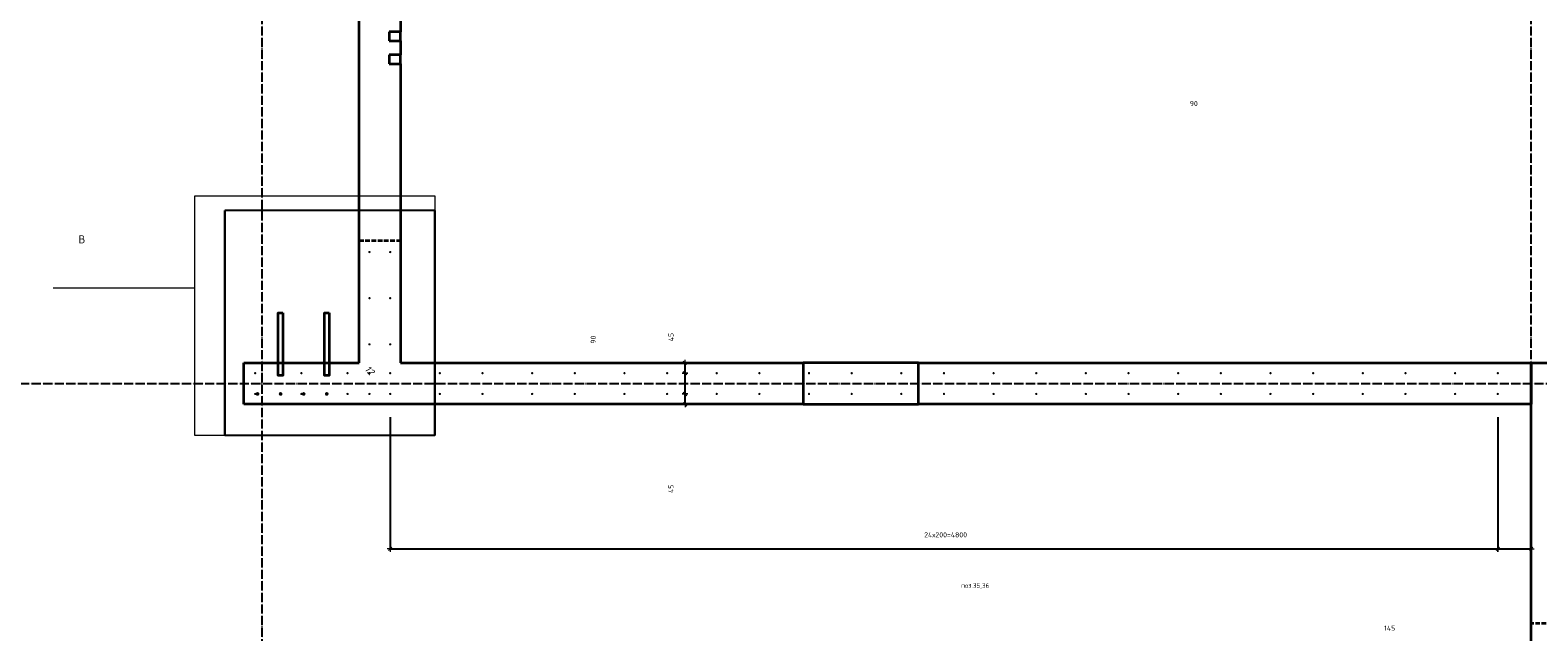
# Model space of a CAD drawing. Header units: millimetres. Extents: x -3170 to 89801, y -74170 to 82422.
# Tile 47 of 105: x 67395 to 73929, y 22264 to 24872. Entities that reach past the tile are written whole.
import ezdxf

# ---------------------------------------------------------------- set-up
doc = ezdxf.new("R2010")
doc.units = ezdxf.units.MM
doc.header["$PDMODE"] = 65
for name, pattern in [('______11', [50, 40, -5, 0, -5]), ('______2', [27, 20, -7]), ('______3', [50, 40, -10]), ('______5', [110, 80, -10, 10, -10])]:
    doc.linetypes.add(name, pattern=pattern)
for name, color, linetype, lineweight in [('Standard', 7, 'Continuous', 25), ('Арм.стержн. Выпуски', 180, 'Continuous', 35), ('Балка_ общее', 7, '______3', 13), ('Размерная линия_ общее', 7, 'Continuous', 13)]:
    doc.layers.add(name, color=color, linetype=linetype, lineweight=lineweight)
doc.layers.add('Осевая линия_ общее', color=7, linetype='______5', lineweight=13, true_color=0xa0a0a0)
doc.styles.add('ISOCPEUR', font='ISOCPEUR')
doc.styles.add('ITALICT', font='ITALICT_.TTF')
doc.dimstyles.new('DIMSTYLE_3', dxfattribs={"dimtxt": 22, "dimasz": 25, "dimexe": 0, "dimexo": 0, "dimgap": 11, "dimtad": 2, "dimdec": 0, "dimrnd": 5, "dimzin": 12, "dimdsep": 46, "dimtxsty": 'ISOCPEUR', "dimblk1": 'ALL_ML_STRICH', "dimblk2": 'ALL_ML_STRICH', "dimsah": 1, "dimcen": 0, "dimclrd": 7, "dimclre": 256, "dimclrt": 7, "dimadec": 0, "dimazin": 0, "dimtfac": 1, "dimtdec": 0, "dimtix": 1, "dimtmove": 2, "dimatfit": 3, "dimfxl": 0, "dimtzin": 0, "dimlwd": 0, "dimlwe": -3, "dimarcsym": 0})
doc.dimstyles.new('DIMSTYLE_7', dxfattribs={"dimtxt": 22, "dimasz": 25, "dimexe": 0, "dimexo": 0, "dimgap": 11, "dimtad": 0, "dimdec": 0, "dimrnd": 5, "dimzin": 12, "dimdsep": 46, "dimtxsty": 'ISOCPEUR', "dimblk1": 'ALL_ML_STRICH', "dimblk2": 'ALL_ML_STRICH', "dimsah": 1, "dimcen": 0, "dimclrd": 7, "dimclre": 256, "dimclrt": 7, "dimadec": 0, "dimazin": 0, "dimtfac": 1, "dimtdec": 0, "dimtix": 1, "dimtmove": 2, "dimatfit": 3, "dimfxl": 0, "dimtzin": 0, "dimlwd": 0, "dimlwe": -3, "dimarcsym": 0})
doc.dimstyles.new('DIMSTYLE_9', dxfattribs={"dimtxt": 22, "dimasz": 25, "dimexe": 0, "dimexo": 0, "dimgap": 11, "dimtad": 2, "dimdec": 0, "dimrnd": 5, "dimzin": 12, "dimdsep": 46, "dimtxsty": 'ISOCPEUR', "dimblk1": 'ALL_ML_STRICH', "dimblk2": 'ALL_ML_STRICH', "dimsah": 1, "dimcen": 0, "dimclrd": 7, "dimclre": 256, "dimclrt": 7, "dimadec": 0, "dimazin": 0, "dimtfac": 1, "dimtdec": 0, "dimtix": 1, "dimtmove": 2, "dimatfit": 3, "dimfxl": 0, "dimtvp": 1.2, "dimtzin": 0, "dimlwd": 0, "dimlwe": -3, "dimarcsym": 0})

# ---------------------------------------------------------------- blocks, each defined once
blk = doc.blocks.new('СЛОЖНЫЙ_ОБЪЕКТ_6')
at = {"layer": 'Осевая линия_ общее', "color": 253, "linetype": '______11', "lineweight": -3, "true_color": 0xa0a0a0, "transparency": 33554687}
for p, q in [((68400, 15830), (68400, 40010)), ((73900, 15830), (73900, 40010)), ((56930, 23340), (76830, 23340))]:
    blk.add_line(p, q, dxfattribs=at)
blk = doc.blocks.new('ALL_ML_STRICH')
at = {"color": 0, "linetype": 'ByBlock', "lineweight": -2}
for p, q in [((-1, 0), (0.5, 0)), ((-0.3, -0.3), (0.3, 0.3)), ((0, -0.5), (0, 0.5))]:
    blk.add_line(p, q, dxfattribs=at)
blk = doc.blocks.new('*D399')
at = {"layer": 'DEFPOINTS', "color": 7, "linetype": 'Continuous', "lineweight": 13, "transparency": 33554687}
for p in [(68955, 23295), (73755, 23295), (68955, 22623.4)]:
    blk.add_point(p, dxfattribs=at)
at = {"layer": 'Размерная линия_ общее', "color": 253, "linetype": 'Continuous', "lineweight": -2, "true_color": 0xa0a0a0, "transparency": 33554687}
for p, q in [((68955, 23195), (68955, 22623.4)), ((73755, 23195), (73755, 22623.4))]:
    blk.add_line(p, q, dxfattribs=at)
at = {"layer": 'Размерная линия_ общее', "color": 7, "linetype": 'Continuous', "lineweight": -2, "transparency": 33554687}
blk.add_line((68955, 22623.4), (73755, 22623.4), dxfattribs=at)
at = {"layer": 'Размерная линия_ общее', "color": 7, "linetype": 'Continuous', "lineweight": 13, "transparency": 33554687, "xscale": 25, "yscale": 25, "zscale": 25, "rotation": 180}
blk.add_blockref('ALL_ML_STRICH', (68955, 22623.4), dxfattribs=at)
at = {"layer": 'Размерная линия_ общее', "color": 7, "linetype": 'Continuous', "lineweight": 13, "transparency": 33554687, "xscale": 25, "yscale": 25, "zscale": 25}
blk.add_blockref('ALL_ML_STRICH', (73755, 22623.4), dxfattribs=at)
at = {"layer": 'Размерная линия_ общее', "color": 7, "linetype": 'Continuous', "lineweight": 13, "transparency": 33554687, "insert": (71269.2, 22695.4), "char_height": 22, "width": 1.1, "attachment_point": 1, "line_spacing_factor": 0.60241, "style": 'ISOCPEUR'}
blk.add_mtext('24х200=4800', dxfattribs=at)
blk = doc.blocks.new('*D400')
at = {"layer": 'DEFPOINTS', "color": 7, "linetype": 'Continuous', "lineweight": 13, "transparency": 33554687}
for p in [(73755, 23295), (73900, 23250), (73755, 22623.4)]:
    blk.add_point(p, dxfattribs=at)
at = {"layer": 'Размерная линия_ общее', "color": 253, "linetype": 'Continuous', "lineweight": -2, "true_color": 0xa0a0a0, "transparency": 33554687}
for p, q in [((73755, 23195), (73755, 22623.4)), ((73900, 23150), (73900, 22623.4))]:
    blk.add_line(p, q, dxfattribs=at)
at = {"layer": 'Размерная линия_ общее', "color": 7, "linetype": 'Continuous', "lineweight": -2, "transparency": 33554687}
blk.add_line((73755, 22623.4), (73900, 22623.4), dxfattribs=at)
at = {"layer": 'Размерная линия_ общее', "color": 7, "linetype": 'Continuous', "lineweight": 13, "transparency": 33554687, "xscale": 25, "yscale": 25, "zscale": 25, "rotation": 180}
blk.add_blockref('ALL_ML_STRICH', (73755, 22623.4), dxfattribs=at)
at = {"layer": 'Размерная линия_ общее', "color": 7, "linetype": 'Continuous', "lineweight": 13, "transparency": 33554687, "xscale": 25, "yscale": 25, "zscale": 25}
blk.add_blockref('ALL_ML_STRICH', (73900, 22623.4), dxfattribs=at)
at = {"layer": 'Размерная линия_ общее', "color": 7, "linetype": 'Continuous', "lineweight": 13, "transparency": 33554687, "insert": (73286.5, 22279.7), "char_height": 22, "width": 66, "attachment_point": 5, "style": 'ISOCPEUR'}
blk.add_mtext('\\A1;{145}', dxfattribs=at)
blk = doc.blocks.new('*D401')
at = {"layer": 'DEFPOINTS', "color": 7, "linetype": 'Continuous', "lineweight": 13, "transparency": 33554687}
for p in [(70282.6, 23295), (70232.6, 23250), (70282, 23250)]:
    blk.add_point(p, dxfattribs=at)
at = {"layer": 'Размерная линия_ общее', "color": 253, "linetype": 'Continuous', "lineweight": -2, "true_color": 0xa0a0a0, "transparency": 33554687}
for p, q in [((70232.6, 23295), (70232.6, 23295)), ((70232.6, 23250), (70232.6, 23250))]:
    blk.add_line(p, q, dxfattribs=at)
at = {"layer": 'Размерная линия_ общее', "color": 7, "linetype": 'Continuous', "lineweight": -2, "transparency": 33554687}
blk.add_line((70232.6, 23250), (70232.6, 23295), dxfattribs=at)
at = {"layer": 'Размерная линия_ общее', "color": 7, "linetype": 'Continuous', "lineweight": 13, "transparency": 33554687, "xscale": 25, "yscale": 25, "zscale": 25}
for p, rotation in [((70232.6, 23295), 90), ((70232.6, 23250), 270)]:
    blk.add_blockref('ALL_ML_STRICH', p, dxfattribs=dict(at, rotation=rotation))
at = {"layer": 'Размерная линия_ общее', "color": 7, "linetype": 'Continuous', "lineweight": 13, "transparency": 33554687, "insert": (70171.5, 22883.9), "char_height": 22, "width": 44, "attachment_point": 5, "rotation": 90, "style": 'ISOCPEUR'}
blk.add_mtext('\\A1;{45}', dxfattribs=at)
blk = doc.blocks.new('*D402')
at = {"layer": 'DEFPOINTS', "color": 7, "linetype": 'Continuous', "lineweight": 13, "transparency": 33554687}
for p in [(70282.6, 23385), (70232.6, 23295), (70282.6, 23295)]:
    blk.add_point(p, dxfattribs=at)
at = {"layer": 'Размерная линия_ общее', "color": 253, "linetype": 'Continuous', "lineweight": -2, "true_color": 0xa0a0a0, "transparency": 33554687}
for p, q in [((70232.6, 23385), (70232.6, 23385)), ((70232.6, 23295), (70232.6, 23295))]:
    blk.add_line(p, q, dxfattribs=at)
at = {"layer": 'Размерная линия_ общее', "color": 7, "linetype": 'Continuous', "lineweight": -2, "transparency": 33554687}
blk.add_line((70232.6, 23295), (70232.6, 23385), dxfattribs=at)
at = {"layer": 'Размерная линия_ общее', "color": 7, "linetype": 'Continuous', "lineweight": 13, "transparency": 33554687, "xscale": 25, "yscale": 25, "zscale": 25}
for p, rotation in [((70232.6, 23385), 90), ((70232.6, 23295), 270)]:
    blk.add_blockref('ALL_ML_STRICH', p, dxfattribs=dict(at, rotation=rotation))
at = {"layer": 'Размерная линия_ общее', "color": 7, "linetype": 'Continuous', "lineweight": 13, "transparency": 33554687, "insert": (69835, 23530.5), "char_height": 22, "width": 44, "attachment_point": 5, "rotation": 90, "style": 'ISOCPEUR'}
blk.add_mtext('\\A1;{90}', dxfattribs=at)
blk = doc.blocks.new('*D403')
at = {"layer": 'DEFPOINTS', "color": 7, "linetype": 'Continuous', "lineweight": 13, "transparency": 33554687}
for p in [(70277.6, 23430), (70232.6, 23385), (70282.6, 23385)]:
    blk.add_point(p, dxfattribs=at)
at = {"layer": 'Размерная линия_ общее', "color": 253, "linetype": 'Continuous', "lineweight": -2, "true_color": 0xa0a0a0, "transparency": 33554687}
for p, q in [((70232.6, 23430), (70232.6, 23430)), ((70232.6, 23385), (70232.6, 23385))]:
    blk.add_line(p, q, dxfattribs=at)
at = {"layer": 'Размерная линия_ общее', "color": 7, "linetype": 'Continuous', "lineweight": -2, "transparency": 33554687}
blk.add_line((70232.6, 23385), (70232.6, 23430), dxfattribs=at)
at = {"layer": 'Размерная линия_ общее', "color": 7, "linetype": 'Continuous', "lineweight": 13, "transparency": 33554687, "xscale": 25, "yscale": 25, "zscale": 25}
for p, rotation in [((70232.6, 23430), 90), ((70232.6, 23385), 270)]:
    blk.add_blockref('ALL_ML_STRICH', p, dxfattribs=dict(at, rotation=rotation))
at = {"layer": 'Размерная линия_ общее', "color": 7, "linetype": 'Continuous', "lineweight": 13, "transparency": 33554687, "insert": (70172, 23541.4), "char_height": 22, "width": 44, "attachment_point": 5, "rotation": 90, "style": 'ISOCPEUR'}
blk.add_mtext('\\A1;{45}', dxfattribs=at)
blk = doc.blocks.new('*D766')
at = {"layer": 'DEFPOINTS', "color": 7, "linetype": 'Continuous', "lineweight": 13, "transparency": 33554687}
for p in [(72945, 26005.5), (73034.5, 26005.5), (72945, 25207.5)]:
    blk.add_point(p, dxfattribs=at)
at = {"layer": 'Размерная линия_ общее', "color": 253, "linetype": 'Continuous', "lineweight": -2, "true_color": 0xa0a0a0, "transparency": 33554687}
for p, q in [((72945, 25905.5), (72945, 25207.5)), ((73034.5, 25905.5), (73034.5, 25207.5))]:
    blk.add_line(p, q, dxfattribs=at)
at = {"layer": 'Размерная линия_ общее', "color": 7, "linetype": 'Continuous', "lineweight": -2, "transparency": 33554687}
blk.add_line((72945, 25207.5), (73034.5, 25207.5), dxfattribs=at)
at = {"layer": 'Размерная линия_ общее', "color": 7, "linetype": 'Continuous', "lineweight": 13, "transparency": 33554687, "xscale": 25, "yscale": 25, "zscale": 25, "rotation": 180}
blk.add_blockref('ALL_ML_STRICH', (72945, 25207.5), dxfattribs=at)
at = {"layer": 'Размерная линия_ общее', "color": 7, "linetype": 'Continuous', "lineweight": 13, "transparency": 33554687, "xscale": 25, "yscale": 25, "zscale": 25}
blk.add_blockref('ALL_ML_STRICH', (73034.5, 25207.5), dxfattribs=at)
at = {"layer": 'Размерная линия_ общее', "color": 7, "linetype": 'Continuous', "lineweight": 13, "transparency": 33554687, "insert": (72437.7, 24553.3), "char_height": 22, "width": 44, "attachment_point": 5, "style": 'ISOCPEUR'}
blk.add_mtext('\\A1;{90}', dxfattribs=at)

msp = doc.modelspace()

# ---------------------------------------------------------------- hatches: boundary and pattern name
at = {"layer": 'Арм.стержн. Выпуски', "linetype": 'Continuous', "lineweight": 35, "transparency": 33554687}
for color, points in [(4, [(68870, 23910), (68869.6, 23911.9), (68868.6, 23913.5), (68866.9, 23914.6), (68865, 23915), (68863.1, 23914.6), (68861.5, 23913.5), (68860.4, 23911.9), (68860, 23910), (68860.4, 23908.1), (68861.5, 23906.5), (68863.1, 23905.4), (68865, 23905), (68866.9, 23905.4), (68868.6, 23906.5), (68869.6, 23908.1)]), (4, [(68960, 23910), (68959.6, 23911.9), (68958.6, 23913.5), (68956.9, 23914.6), (68955, 23915), (68953.1, 23914.6), (68951.5, 23913.5), (68950.4, 23911.9), (68950, 23910), (68950.4, 23908.1), (68951.5, 23906.5), (68953.1, 23905.4), (68955, 23905), (68956.9, 23905.4), (68958.6, 23906.5), (68959.6, 23908.1)]), (4, [(68870, 23710), (68869.6, 23711.9), (68868.6, 23713.5), (68866.9, 23714.6), (68865, 23715), (68863.1, 23714.6), (68861.5, 23713.5), (68860.4, 23711.9), (68860, 23710), (68860.4, 23708.1), (68861.5, 23706.5), (68863.1, 23705.4), (68865, 23705), (68866.9, 23705.4), (68868.6, 23706.5), (68869.6, 23708.1)]), (4, [(68960, 23710), (68959.6, 23711.9), (68958.6, 23713.5), (68956.9, 23714.6), (68955, 23715), (68953.1, 23714.6), (68951.5, 23713.5), (68950.4, 23711.9), (68950, 23710), (68950.4, 23708.1), (68951.5, 23706.5), (68953.1, 23705.4), (68955, 23705), (68956.9, 23705.4), (68958.6, 23706.5), (68959.6, 23708.1)]), (4, [(68870, 23510), (68869.6, 23511.9), (68868.6, 23513.5), (68866.9, 23514.6), (68865, 23515), (68863.1, 23514.6), (68861.5, 23513.5), (68860.4, 23511.9), (68860, 23510), (68860.4, 23508.1), (68861.5, 23506.5), (68863.1, 23505.4), (68865, 23505), (68866.9, 23505.4), (68868.6, 23506.5), (68869.6, 23508.1)]), (4, [(68960, 23510), (68959.6, 23511.9), (68958.6, 23513.5), (68956.9, 23514.6), (68955, 23515), (68953.1, 23514.6), (68951.5, 23513.5), (68950.4, 23511.9), (68950, 23510), (68950.4, 23508.1), (68951.5, 23506.5), (68953.1, 23505.4), (68955, 23505), (68956.9, 23505.4), (68958.6, 23506.5), (68959.6, 23508.1)]), (4, [(68375, 23385), (68374.6, 23386.9), (68373.5, 23388.5), (68371.9, 23389.6), (68370, 23390), (68368.1, 23389.6), (68366.5, 23388.5), (68365.4, 23386.9), (68365, 23385), (68365.4, 23383.1), (68366.5, 23381.5), (68368.1, 23380.4), (68370, 23380), (68371.9, 23380.4), (68373.5, 23381.5), (68374.6, 23383.1)]), (4, [(68575, 23385), (68574.6, 23386.9), (68573.5, 23388.5), (68571.9, 23389.6), (68570, 23390), (68568.1, 23389.6), (68566.5, 23388.5), (68565.4, 23386.9), (68565, 23385), (68565.4, 23383.1), (68566.5, 23381.5), (68568.1, 23380.4), (68570, 23380), (68571.9, 23380.4), (68573.5, 23381.5), (68574.6, 23383.1)]), (4, [(68775, 23385), (68774.6, 23386.9), (68773.5, 23388.5), (68771.9, 23389.6), (68770, 23390), (68768.1, 23389.6), (68766.5, 23388.5), (68765.4, 23386.9), (68765, 23385), (68765.4, 23383.1), (68766.5, 23381.5), (68768.1, 23380.4), (68770, 23380), (68771.9, 23380.4), (68773.5, 23381.5), (68774.6, 23383.1)]), (4, [(68870, 23385), (68869.6, 23386.9), (68868.5, 23388.5), (68866.9, 23389.6), (68865, 23390), (68863.1, 23389.6), (68861.5, 23388.5), (68860.4, 23386.9), (68860, 23385), (68860.4, 23383.1), (68861.5, 23381.5), (68863.1, 23380.4), (68865, 23380), (68866.9, 23380.4), (68868.5, 23381.5), (68869.6, 23383.1)]), (4, [(68960, 23385), (68959.6, 23386.9), (68958.5, 23388.5), (68956.9, 23389.6), (68955, 23390), (68953.1, 23389.6), (68951.5, 23388.5), (68950.4, 23386.9), (68950, 23385), (68950.4, 23383.1), (68951.5, 23381.5), (68953.1, 23380.4), (68955, 23380), (68956.9, 23380.4), (68958.5, 23381.5), (68959.6, 23383.1)]), (4, [(69175, 23385), (69174.6, 23386.9), (69173.5, 23388.5), (69171.9, 23389.6), (69170, 23390), (69168.1, 23389.6), (69166.5, 23388.5), (69165.4, 23386.9), (69165, 23385), (69165.4, 23383.1), (69166.5, 23381.5), (69168.1, 23380.4), (69170, 23380), (69171.9, 23380.4), (69173.5, 23381.5), (69174.6, 23383.1)]), (4, [(69360, 23385), (69359.6, 23386.9), (69358.5, 23388.5), (69356.9, 23389.6), (69355, 23390), (69353.1, 23389.6), (69351.5, 23388.5), (69350.4, 23386.9), (69350, 23385), (69350.4, 23383.1), (69351.5, 23381.5), (69353.1, 23380.4), (69355, 23380), (69356.9, 23380.4), (69358.5, 23381.5), (69359.6, 23383.1)]), (4, [(69575, 23385), (69574.6, 23386.9), (69573.5, 23388.5), (69571.9, 23389.6), (69570, 23390), (69568.1, 23389.6), (69566.5, 23388.5), (69565.4, 23386.9), (69565, 23385), (69565.4, 23383.1), (69566.5, 23381.5), (69568.1, 23380.4), (69570, 23380), (69571.9, 23380.4), (69573.5, 23381.5), (69574.6, 23383.1)]), (4, [(69760, 23385), (69759.6, 23386.9), (69758.5, 23388.5), (69756.9, 23389.6), (69755, 23390), (69753.1, 23389.6), (69751.5, 23388.5), (69750.4, 23386.9), (69750, 23385), (69750.4, 23383.1), (69751.5, 23381.5), (69753.1, 23380.4), (69755, 23380), (69756.9, 23380.4), (69758.5, 23381.5), (69759.6, 23383.1)]), (4, [(69975, 23385), (69974.6, 23386.9), (69973.5, 23388.5), (69971.9, 23389.6), (69970, 23390), (69968.1, 23389.6), (69966.5, 23388.5), (69965.4, 23386.9), (69965, 23385), (69965.4, 23383.1), (69966.5, 23381.5), (69968.1, 23380.4), (69970, 23380), (69971.9, 23380.4), (69973.5, 23381.5), (69974.6, 23383.1)]), (4, [(70160, 23385), (70159.6, 23386.9), (70158.5, 23388.5), (70156.9, 23389.6), (70155, 23390), (70153.1, 23389.6), (70151.5, 23388.5), (70150.4, 23386.9), (70150, 23385), (70150.4, 23383.1), (70151.5, 23381.5), (70153.1, 23380.4), (70155, 23380), (70156.9, 23380.4), (70158.5, 23381.5), (70159.6, 23383.1)]), (4, [(70375, 23385), (70374.6, 23386.9), (70373.5, 23388.5), (70371.9, 23389.6), (70370, 23390), (70368.1, 23389.6), (70366.5, 23388.5), (70365.4, 23386.9), (70365, 23385), (70365.4, 23383.1), (70366.5, 23381.5), (70368.1, 23380.4), (70370, 23380), (70371.9, 23380.4), (70373.5, 23381.5), (70374.6, 23383.1)]), (4, [(70560, 23385), (70559.6, 23386.9), (70558.5, 23388.5), (70556.9, 23389.6), (70555, 23390), (70553.1, 23389.6), (70551.5, 23388.5), (70550.4, 23386.9), (70550, 23385), (70550.4, 23383.1), (70551.5, 23381.5), (70553.1, 23380.4), (70555, 23380), (70556.9, 23380.4), (70558.5, 23381.5), (70559.6, 23383.1)]), (4, [(70775, 23385), (70774.6, 23386.9), (70773.5, 23388.5), (70771.9, 23389.6), (70770, 23390), (70768.1, 23389.6), (70766.5, 23388.5), (70765.4, 23386.9), (70765, 23385), (70765.4, 23383.1), (70766.5, 23381.5), (70768.1, 23380.4), (70770, 23380), (70771.9, 23380.4), (70773.5, 23381.5), (70774.6, 23383.1)]), (4, [(70960, 23385), (70959.6, 23386.9), (70958.5, 23388.5), (70956.9, 23389.6), (70955, 23390), (70953.1, 23389.6), (70951.5, 23388.5), (70950.4, 23386.9), (70950, 23385), (70950.4, 23383.1), (70951.5, 23381.5), (70953.1, 23380.4), (70955, 23380), (70956.9, 23380.4), (70958.5, 23381.5), (70959.6, 23383.1)]), (4, [(71175, 23385), (71174.6, 23386.9), (71173.5, 23388.5), (71171.9, 23389.6), (71170, 23390), (71168.1, 23389.6), (71166.5, 23388.5), (71165.4, 23386.9), (71165, 23385), (71165.4, 23383.1), (71166.5, 23381.5), (71168.1, 23380.4), (71170, 23380), (71171.9, 23380.4), (71173.5, 23381.5), (71174.6, 23383.1)]), (4, [(71360, 23385), (71359.6, 23386.9), (71358.5, 23388.5), (71356.9, 23389.6), (71355, 23390), (71353.1, 23389.6), (71351.5, 23388.5), (71350.4, 23386.9), (71350, 23385), (71350.4, 23383.1), (71351.5, 23381.5), (71353.1, 23380.4), (71355, 23380), (71356.9, 23380.4), (71358.5, 23381.5), (71359.6, 23383.1)]), (4, [(71575, 23385), (71574.6, 23386.9), (71573.5, 23388.5), (71571.9, 23389.6), (71570, 23390), (71568.1, 23389.6), (71566.5, 23388.5), (71565.4, 23386.9), (71565, 23385), (71565.4, 23383.1), (71566.5, 23381.5), (71568.1, 23380.4), (71570, 23380), (71571.9, 23380.4), (71573.5, 23381.5), (71574.6, 23383.1)]), (4, [(71760, 23385), (71759.6, 23386.9), (71758.5, 23388.5), (71756.9, 23389.6), (71755, 23390), (71753.1, 23389.6), (71751.5, 23388.5), (71750.4, 23386.9), (71750, 23385), (71750.4, 23383.1), (71751.5, 23381.5), (71753.1, 23380.4), (71755, 23380), (71756.9, 23380.4), (71758.5, 23381.5), (71759.6, 23383.1)]), (4, [(71975, 23385), (71974.6, 23386.9), (71973.5, 23388.5), (71971.9, 23389.6), (71970, 23390), (71968.1, 23389.6), (71966.5, 23388.5), (71965.4, 23386.9), (71965, 23385), (71965.4, 23383.1), (71966.5, 23381.5), (71968.1, 23380.4), (71970, 23380), (71971.9, 23380.4), (71973.5, 23381.5), (71974.6, 23383.1)]), (4, [(72160, 23385), (72159.6, 23386.9), (72158.5, 23388.5), (72156.9, 23389.6), (72155, 23390), (72153.1, 23389.6), (72151.5, 23388.5), (72150.4, 23386.9), (72150, 23385), (72150.4, 23383.1), (72151.5, 23381.5), (72153.1, 23380.4), (72155, 23380), (72156.9, 23380.4), (72158.5, 23381.5), (72159.6, 23383.1)]), (4, [(72375, 23385), (72374.6, 23386.9), (72373.5, 23388.5), (72371.9, 23389.6), (72370, 23390), (72368.1, 23389.6), (72366.5, 23388.5), (72365.4, 23386.9), (72365, 23385), (72365.4, 23383.1), (72366.5, 23381.5), (72368.1, 23380.4), (72370, 23380), (72371.9, 23380.4), (72373.5, 23381.5), (72374.6, 23383.1)]), (4, [(72560, 23385), (72559.6, 23386.9), (72558.5, 23388.5), (72556.9, 23389.6), (72555, 23390), (72553.1, 23389.6), (72551.5, 23388.5), (72550.4, 23386.9), (72550, 23385), (72550.4, 23383.1), (72551.5, 23381.5), (72553.1, 23380.4), (72555, 23380), (72556.9, 23380.4), (72558.5, 23381.5), (72559.6, 23383.1)]), (4, [(72775, 23385), (72774.6, 23386.9), (72773.5, 23388.5), (72771.9, 23389.6), (72770, 23390), (72768.1, 23389.6), (72766.5, 23388.5), (72765.4, 23386.9), (72765, 23385), (72765.4, 23383.1), (72766.5, 23381.5), (72768.1, 23380.4), (72770, 23380), (72771.9, 23380.4), (72773.5, 23381.5), (72774.6, 23383.1)]), (4, [(72960, 23385), (72959.6, 23386.9), (72958.5, 23388.5), (72956.9, 23389.6), (72955, 23390), (72953.1, 23389.6), (72951.5, 23388.5), (72950.4, 23386.9), (72950, 23385), (72950.4, 23383.1), (72951.5, 23381.5), (72953.1, 23380.4), (72955, 23380), (72956.9, 23380.4), (72958.5, 23381.5), (72959.6, 23383.1)]), (4, [(73175, 23385), (73174.6, 23386.9), (73173.5, 23388.5), (73171.9, 23389.6), (73170, 23390), (73168.1, 23389.6), (73166.5, 23388.5), (73165.4, 23386.9), (73165, 23385), (73165.4, 23383.1), (73166.5, 23381.5), (73168.1, 23380.4), (73170, 23380), (73171.9, 23380.4), (73173.5, 23381.5), (73174.6, 23383.1)]), (4, [(73360, 23385), (73359.6, 23386.9), (73358.5, 23388.5), (73356.9, 23389.6), (73355, 23390), (73353.1, 23389.6), (73351.5, 23388.5), (73350.4, 23386.9), (73350, 23385), (73350.4, 23383.1), (73351.5, 23381.5), (73353.1, 23380.4), (73355, 23380), (73356.9, 23380.4), (73358.5, 23381.5), (73359.6, 23383.1)]), (4, [(73575, 23385), (73574.6, 23386.9), (73573.5, 23388.5), (73571.9, 23389.6), (73570, 23390), (73568.1, 23389.6), (73566.5, 23388.5), (73565.4, 23386.9), (73565, 23385), (73565.4, 23383.1), (73566.5, 23381.5), (73568.1, 23380.4), (73570, 23380), (73571.9, 23380.4), (73573.5, 23381.5), (73574.6, 23383.1)]), (4, [(73760, 23385), (73759.6, 23386.9), (73758.5, 23388.5), (73756.9, 23389.6), (73755, 23390), (73753.1, 23389.6), (73751.5, 23388.5), (73750.4, 23386.9), (73750, 23385), (73750.4, 23383.1), (73751.5, 23381.5), (73753.1, 23380.4), (73755, 23380), (73756.9, 23380.4), (73758.5, 23381.5), (73759.6, 23383.1)]), (4, [(68375, 23295), (68374.6, 23296.9), (68373.5, 23298.5), (68371.9, 23299.6), (68370, 23300), (68368.1, 23299.6), (68366.5, 23298.5), (68365.4, 23296.9), (68365, 23295), (68365.4, 23293.1), (68366.5, 23291.5), (68368.1, 23290.4), (68370, 23290), (68371.9, 23290.4), (68373.5, 23291.5), (68374.6, 23293.1)]), (7, [(68388, 23295), (68387.4, 23298.1), (68385.7, 23300.7), (68383.1, 23302.4), (68380, 23303), (68376.9, 23302.4), (68374.3, 23300.7), (68372.6, 23298.1), (68372, 23295), (68372.6, 23291.9), (68374.3, 23289.3), (68376.9, 23287.6), (68380, 23287), (68383.1, 23287.6), (68385.7, 23289.3), (68387.4, 23291.9)]), (7, [(68488, 23295), (68487.4, 23298.1), (68485.7, 23300.7), (68483.1, 23302.4), (68480, 23303), (68476.9, 23302.4), (68474.3, 23300.7), (68472.6, 23298.1), (68472, 23295), (68472.6, 23291.9), (68474.3, 23289.3), (68476.9, 23287.6), (68480, 23287), (68483.1, 23287.6), (68485.7, 23289.3), (68487.4, 23291.9)]), (4, [(68575, 23295), (68574.6, 23296.9), (68573.5, 23298.5), (68571.9, 23299.6), (68570, 23300), (68568.1, 23299.6), (68566.5, 23298.5), (68565.4, 23296.9), (68565, 23295), (68565.4, 23293.1), (68566.5, 23291.5), (68568.1, 23290.4), (68570, 23290), (68571.9, 23290.4), (68573.5, 23291.5), (68574.6, 23293.1)]), (7, [(68588, 23295), (68587.4, 23298.1), (68585.7, 23300.7), (68583.1, 23302.4), (68580, 23303), (68576.9, 23302.4), (68574.3, 23300.7), (68572.6, 23298.1), (68572, 23295), (68572.6, 23291.9), (68574.3, 23289.3), (68576.9, 23287.6), (68580, 23287), (68583.1, 23287.6), (68585.7, 23289.3), (68587.4, 23291.9)]), (7, [(68688, 23295), (68687.4, 23298.1), (68685.7, 23300.7), (68683.1, 23302.4), (68680, 23303), (68676.9, 23302.4), (68674.3, 23300.7), (68672.6, 23298.1), (68672, 23295), (68672.6, 23291.9), (68674.3, 23289.3), (68676.9, 23287.6), (68680, 23287), (68683.1, 23287.6), (68685.7, 23289.3), (68687.4, 23291.9)]), (4, [(68775, 23295), (68774.6, 23296.9), (68773.5, 23298.5), (68771.9, 23299.6), (68770, 23300), (68768.1, 23299.6), (68766.5, 23298.5), (68765.4, 23296.9), (68765, 23295), (68765.4, 23293.1), (68766.5, 23291.5), (68768.1, 23290.4), (68770, 23290), (68771.9, 23290.4), (68773.5, 23291.5), (68774.6, 23293.1)]), (4, [(68870, 23295), (68869.6, 23296.9), (68868.5, 23298.5), (68866.9, 23299.6), (68865, 23300), (68863.1, 23299.6), (68861.5, 23298.5), (68860.4, 23296.9), (68860, 23295), (68860.4, 23293.1), (68861.5, 23291.5), (68863.1, 23290.4), (68865, 23290), (68866.9, 23290.4), (68868.5, 23291.5), (68869.6, 23293.1)]), (4, [(68960, 23295), (68959.6, 23296.9), (68958.5, 23298.5), (68956.9, 23299.6), (68955, 23300), (68953.1, 23299.6), (68951.5, 23298.5), (68950.4, 23296.9), (68950, 23295), (68950.4, 23293.1), (68951.5, 23291.5), (68953.1, 23290.4), (68955, 23290), (68956.9, 23290.4), (68958.5, 23291.5), (68959.6, 23293.1)]), (4, [(69175, 23295), (69174.6, 23296.9), (69173.5, 23298.5), (69171.9, 23299.6), (69170, 23300), (69168.1, 23299.6), (69166.5, 23298.5), (69165.4, 23296.9), (69165, 23295), (69165.4, 23293.1), (69166.5, 23291.5), (69168.1, 23290.4), (69170, 23290), (69171.9, 23290.4), (69173.5, 23291.5), (69174.6, 23293.1)]), (4, [(69360, 23295), (69359.6, 23296.9), (69358.5, 23298.5), (69356.9, 23299.6), (69355, 23300), (69353.1, 23299.6), (69351.5, 23298.5), (69350.4, 23296.9), (69350, 23295), (69350.4, 23293.1), (69351.5, 23291.5), (69353.1, 23290.4), (69355, 23290), (69356.9, 23290.4), (69358.5, 23291.5), (69359.6, 23293.1)]), (4, [(69575, 23295), (69574.6, 23296.9), (69573.5, 23298.5), (69571.9, 23299.6), (69570, 23300), (69568.1, 23299.6), (69566.5, 23298.5), (69565.4, 23296.9), (69565, 23295), (69565.4, 23293.1), (69566.5, 23291.5), (69568.1, 23290.4), (69570, 23290), (69571.9, 23290.4), (69573.5, 23291.5), (69574.6, 23293.1)]), (4, [(69760, 23295), (69759.6, 23296.9), (69758.5, 23298.5), (69756.9, 23299.6), (69755, 23300), (69753.1, 23299.6), (69751.5, 23298.5), (69750.4, 23296.9), (69750, 23295), (69750.4, 23293.1), (69751.5, 23291.5), (69753.1, 23290.4), (69755, 23290), (69756.9, 23290.4), (69758.5, 23291.5), (69759.6, 23293.1)]), (4, [(69975, 23295), (69974.6, 23296.9), (69973.5, 23298.5), (69971.9, 23299.6), (69970, 23300), (69968.1, 23299.6), (69966.5, 23298.5), (69965.4, 23296.9), (69965, 23295), (69965.4, 23293.1), (69966.5, 23291.5), (69968.1, 23290.4), (69970, 23290), (69971.9, 23290.4), (69973.5, 23291.5), (69974.6, 23293.1)]), (4, [(70160, 23295), (70159.6, 23296.9), (70158.5, 23298.5), (70156.9, 23299.6), (70155, 23300), (70153.1, 23299.6), (70151.5, 23298.5), (70150.4, 23296.9), (70150, 23295), (70150.4, 23293.1), (70151.5, 23291.5), (70153.1, 23290.4), (70155, 23290), (70156.9, 23290.4), (70158.5, 23291.5), (70159.6, 23293.1)]), (4, [(70375, 23295), (70374.6, 23296.9), (70373.5, 23298.5), (70371.9, 23299.6), (70370, 23300), (70368.1, 23299.6), (70366.5, 23298.5), (70365.4, 23296.9), (70365, 23295), (70365.4, 23293.1), (70366.5, 23291.5), (70368.1, 23290.4), (70370, 23290), (70371.9, 23290.4), (70373.5, 23291.5), (70374.6, 23293.1)]), (4, [(70560, 23295), (70559.6, 23296.9), (70558.5, 23298.5), (70556.9, 23299.6), (70555, 23300), (70553.1, 23299.6), (70551.5, 23298.5), (70550.4, 23296.9), (70550, 23295), (70550.4, 23293.1), (70551.5, 23291.5), (70553.1, 23290.4), (70555, 23290), (70556.9, 23290.4), (70558.5, 23291.5), (70559.6, 23293.1)]), (4, [(70775, 23295), (70774.6, 23296.9), (70773.5, 23298.5), (70771.9, 23299.6), (70770, 23300), (70768.1, 23299.6), (70766.5, 23298.5), (70765.4, 23296.9), (70765, 23295), (70765.4, 23293.1), (70766.5, 23291.5), (70768.1, 23290.4), (70770, 23290), (70771.9, 23290.4), (70773.5, 23291.5), (70774.6, 23293.1)]), (4, [(70960, 23295), (70959.6, 23296.9), (70958.5, 23298.5), (70956.9, 23299.6), (70955, 23300), (70953.1, 23299.6), (70951.5, 23298.5), (70950.4, 23296.9), (70950, 23295), (70950.4, 23293.1), (70951.5, 23291.5), (70953.1, 23290.4), (70955, 23290), (70956.9, 23290.4), (70958.5, 23291.5), (70959.6, 23293.1)]), (4, [(71175, 23295), (71174.6, 23296.9), (71173.5, 23298.5), (71171.9, 23299.6), (71170, 23300), (71168.1, 23299.6), (71166.5, 23298.5), (71165.4, 23296.9), (71165, 23295), (71165.4, 23293.1), (71166.5, 23291.5), (71168.1, 23290.4), (71170, 23290), (71171.9, 23290.4), (71173.5, 23291.5), (71174.6, 23293.1)]), (4, [(71360, 23295), (71359.6, 23296.9), (71358.5, 23298.5), (71356.9, 23299.6), (71355, 23300), (71353.1, 23299.6), (71351.5, 23298.5), (71350.4, 23296.9), (71350, 23295), (71350.4, 23293.1), (71351.5, 23291.5), (71353.1, 23290.4), (71355, 23290), (71356.9, 23290.4), (71358.5, 23291.5), (71359.6, 23293.1)]), (4, [(71575, 23295), (71574.6, 23296.9), (71573.5, 23298.5), (71571.9, 23299.6), (71570, 23300), (71568.1, 23299.6), (71566.5, 23298.5), (71565.4, 23296.9), (71565, 23295), (71565.4, 23293.1), (71566.5, 23291.5), (71568.1, 23290.4), (71570, 23290), (71571.9, 23290.4), (71573.5, 23291.5), (71574.6, 23293.1)]), (4, [(71760, 23295), (71759.6, 23296.9), (71758.5, 23298.5), (71756.9, 23299.6), (71755, 23300), (71753.1, 23299.6), (71751.5, 23298.5), (71750.4, 23296.9), (71750, 23295), (71750.4, 23293.1), (71751.5, 23291.5), (71753.1, 23290.4), (71755, 23290), (71756.9, 23290.4), (71758.5, 23291.5), (71759.6, 23293.1)]), (4, [(71975, 23295), (71974.6, 23296.9), (71973.5, 23298.5), (71971.9, 23299.6), (71970, 23300), (71968.1, 23299.6), (71966.5, 23298.5), (71965.4, 23296.9), (71965, 23295), (71965.4, 23293.1), (71966.5, 23291.5), (71968.1, 23290.4), (71970, 23290), (71971.9, 23290.4), (71973.5, 23291.5), (71974.6, 23293.1)]), (4, [(72160, 23295), (72159.6, 23296.9), (72158.5, 23298.5), (72156.9, 23299.6), (72155, 23300), (72153.1, 23299.6), (72151.5, 23298.5), (72150.4, 23296.9), (72150, 23295), (72150.4, 23293.1), (72151.5, 23291.5), (72153.1, 23290.4), (72155, 23290), (72156.9, 23290.4), (72158.5, 23291.5), (72159.6, 23293.1)]), (4, [(72375, 23295), (72374.6, 23296.9), (72373.5, 23298.5), (72371.9, 23299.6), (72370, 23300), (72368.1, 23299.6), (72366.5, 23298.5), (72365.4, 23296.9), (72365, 23295), (72365.4, 23293.1), (72366.5, 23291.5), (72368.1, 23290.4), (72370, 23290), (72371.9, 23290.4), (72373.5, 23291.5), (72374.6, 23293.1)]), (4, [(72560, 23295), (72559.6, 23296.9), (72558.5, 23298.5), (72556.9, 23299.6), (72555, 23300), (72553.1, 23299.6), (72551.5, 23298.5), (72550.4, 23296.9), (72550, 23295), (72550.4, 23293.1), (72551.5, 23291.5), (72553.1, 23290.4), (72555, 23290), (72556.9, 23290.4), (72558.5, 23291.5), (72559.6, 23293.1)]), (4, [(72775, 23295), (72774.6, 23296.9), (72773.5, 23298.5), (72771.9, 23299.6), (72770, 23300), (72768.1, 23299.6), (72766.5, 23298.5), (72765.4, 23296.9), (72765, 23295), (72765.4, 23293.1), (72766.5, 23291.5), (72768.1, 23290.4), (72770, 23290), (72771.9, 23290.4), (72773.5, 23291.5), (72774.6, 23293.1)]), (4, [(72960, 23295), (72959.6, 23296.9), (72958.5, 23298.5), (72956.9, 23299.6), (72955, 23300), (72953.1, 23299.6), (72951.5, 23298.5), (72950.4, 23296.9), (72950, 23295), (72950.4, 23293.1), (72951.5, 23291.5), (72953.1, 23290.4), (72955, 23290), (72956.9, 23290.4), (72958.5, 23291.5), (72959.6, 23293.1)]), (4, [(73175, 23295), (73174.6, 23296.9), (73173.5, 23298.5), (73171.9, 23299.6), (73170, 23300), (73168.1, 23299.6), (73166.5, 23298.5), (73165.4, 23296.9), (73165, 23295), (73165.4, 23293.1), (73166.5, 23291.5), (73168.1, 23290.4), (73170, 23290), (73171.9, 23290.4), (73173.5, 23291.5), (73174.6, 23293.1)]), (4, [(73360, 23295), (73359.6, 23296.9), (73358.5, 23298.5), (73356.9, 23299.6), (73355, 23300), (73353.1, 23299.6), (73351.5, 23298.5), (73350.4, 23296.9), (73350, 23295), (73350.4, 23293.1), (73351.5, 23291.5), (73353.1, 23290.4), (73355, 23290), (73356.9, 23290.4), (73358.5, 23291.5), (73359.6, 23293.1)]), (4, [(73575, 23295), (73574.6, 23296.9), (73573.5, 23298.5), (73571.9, 23299.6), (73570, 23300), (73568.1, 23299.6), (73566.5, 23298.5), (73565.4, 23296.9), (73565, 23295), (73565.4, 23293.1), (73566.5, 23291.5), (73568.1, 23290.4), (73570, 23290), (73571.9, 23290.4), (73573.5, 23291.5), (73574.6, 23293.1)]), (4, [(73760, 23295), (73759.6, 23296.9), (73758.5, 23298.5), (73756.9, 23299.6), (73755, 23300), (73753.1, 23299.6), (73751.5, 23298.5), (73750.4, 23296.9), (73750, 23295), (73750.4, 23293.1), (73751.5, 23291.5), (73753.1, 23290.4), (73755, 23290), (73756.9, 23290.4), (73758.5, 23291.5), (73759.6, 23293.1)])]:
    msp.add_hatch(color=color, dxfattribs=at).paths.add_polyline_path(points)

# ---------------------------------------------------------------- linework, layer by layer
at = {"color": 7, "linetype": 'Continuous', "lineweight": 35, "transparency": 33554687}
for p, q in [((68820, 23430), (68820, 25960)), ((69000, 25960), (69000, 24865)), ((68950, 24865), (68950, 24825)), ((69000, 24865), (68950, 24865)), ((69000, 24825), (69000, 24865)), ((68950, 24825), (69000, 24825)), ((68950, 24765), (68950, 24725)), ((69000, 24765), (68950, 24765)), ((69000, 24825), (69000, 24765)), ((69000, 24725), (69000, 24765)), ((68950, 24725), (69000, 24725)), ((69000, 24725), (69000, 23430)), ((68320, 23250), (68320, 23430)), ((68320, 23430), (68820, 23430)), ((69000, 23430), (70745, 23430)), ((70745, 23430), (70745, 23250)), ((71245, 23430), (70745, 23430)), ((71245, 23250), (71245, 23430)), ((71245, 23430), (73900, 23430)), ((73900, 23430), (73900, 23250)), ((73900, 23250), (73900, 23430)), ((73900, 23430), (75740, 23430)), ((70745, 23250), (68320, 23250)), ((70745, 23250), (71245, 23250)), ((73900, 23250), (71245, 23250)), ((73900, 23230), (73900, 23250)), ((73900, 16840), (73900, 23230))]:
    msp.add_line(p, q, dxfattribs=at)
at = {"color": 52, "linetype": 'Continuous', "lineweight": -3, "transparency": 33554687}
for p, q in [((69147.8, 24090.4), (68238.4, 24090.4)), ((69147.8, 24090.4), (68238.4, 24090.4)), ((68238.4, 23114.6), (68238.4, 24090.4)), ((68238.4, 24090.4), (68238.4, 23114.6)), ((69147.8, 23114.6), (69147.8, 24090.4)), ((69147.8, 24090.4), (69147.8, 23114.6)), ((69147.8, 23114.6), (68238.4, 23114.6)), ((69147.8, 23114.6), (68238.4, 23114.6))]:
    msp.add_line(p, q, dxfattribs=at)
at = {"color": 7, "linetype": '______2', "lineweight": 35, "transparency": 33554687}
for p, q in [((68820, 23960), (69000, 23960)), ((74100, 22300), (73900, 22300))]:
    msp.add_line(p, q, dxfattribs=at)
at = {"layer": 'Standard', "color": 7, "linetype": 'Continuous', "lineweight": 13, "transparency": 33554687}
msp.add_line((68108.4, 23753), (67493.8, 23753), dxfattribs=at)
msp.add_lwpolyline([(68108.4, 24154.1), (69147.8, 24154.1), (69147.8, 23114.6), (68108.4, 23114.6), (68108.4, 24154.1)], close=True, dxfattribs=at)
at = {"layer": 'Арм.стержн. Выпуски', "color": 33, "linetype": 'Continuous', "lineweight": 35, "true_color": 0xf0a546, "transparency": 33554687}
for points in [[(68490, 23647), (68490, 23375), (68470, 23375), (68470, 23647), (68490, 23647)], [(68690, 23647), (68690, 23375), (68670, 23375), (68670, 23647), (68690, 23647)]]:
    msp.add_lwpolyline(points, dxfattribs=at)

# ---------------------------------------------------------------- block references
at = {"layer": 'Балка_ общее', "color": 7, "linetype": 'Continuous', "lineweight": 13, "transparency": 33554687}
msp.add_blockref('СЛОЖНЫЙ_ОБЪЕКТ_6', (0, 0), dxfattribs=at)

# ---------------------------------------------------------------- texts
at = {"layer": 'Standard', "color": 7, "linetype": 'Continuous', "lineweight": 13, "transparency": 33554687, "attachment_point": 5, "style": 'ISOCPEUR'}
for s, insert, char_height, width in [('\\A1;{\\fISOCPEUR|i0|b0;\\H35.000000;\\W1.000000;\\C7;В}\\P', (67618.5, 23965), 35, 42), ('\\A1;{\\fISOCPEUR|i0|b0;\\H20.000000;\\W1.000000;\\C7;поз.35,36}\\P', (71490.2, 22462.3), 20, 119.649)]:
    msp.add_mtext(s, dxfattribs=dict(at, insert=insert, char_height=char_height, width=width))
at = {"layer": 'Standard', "color": 7, "linetype": 'Continuous', "lineweight": 13, "transparency": 33554687, "insert": (68865, 23397.5), "char_height": 30, "width": 74.245, "attachment_point": 5, "rotation": 315, "style": 'ITALICT'}
msp.add_mtext('\\A1;{\\fItalicT|i0|b0;\\H30.000000;\\W1.000000;\\C7;12}\\P', dxfattribs=at)

# ---------------------------------------------------------------- dimensions: what is measured, and where the dimension line sits
at = {"layer": 'Размерная линия_ общее', "color": 7, "linetype": 'Continuous', "lineweight": 13, "transparency": 33554687}
for base, p1, p2, picture, middle in [((73034.5313, 25207.4666), (72945, 25905.4549), (73034.5313, 25905.4549), '*D766', (72437.6917, 24553.2796)), ((73900, 22623.4), (73755, 23195), (73900, 23150), '*D400', (73286.5, 22279.7))]:
    dim = msp.add_linear_dim(base=base, p1=p1, p2=p2, dimstyle='DIMSTYLE_7', override={"dimpost": '<>', "dimclrd": 7, "dimclre": 253, "dimclrt": 7, "dimlwd": 0, "dimlwe": 65533}, dxfattribs=at)
    dim.commit()
    dim.dimension.update_dxf_attribs({"geometry": picture, "text_midpoint": middle, "dimtype": 160})
for base, p1, p2, dimstyle, picture, middle in [((70232.6, 23385), (70232.6, 23295), (70232.6, 23385), 'DIMSTYLE_3', '*D402', (69835, 23530.5)), ((70232.6, 23430), (70232.6, 23385), (70232.6, 23430), 'DIMSTYLE_9', '*D403', (70172, 23541.4)), ((70232.6, 23295), (70232.6, 23250), (70232.6, 23295), 'DIMSTYLE_9', '*D401', (70171.5, 22883.9))]:
    dim = msp.add_linear_dim(base=base, p1=p1, p2=p2, angle=90, dimstyle=dimstyle, override={"dimpost": '<>', "dimclrd": 7, "dimclre": 253, "dimclrt": 7, "dimlwd": 0, "dimlwe": 65533}, dxfattribs=at)
    dim.commit()
    dim.dimension.update_dxf_attribs({"geometry": picture, "text_midpoint": middle, "dimtype": 160})
dim = msp.add_linear_dim(base=(73755, 22623.4), p1=(68955, 23195), p2=(73755, 23195), text='24х200=4800', dimstyle='DIMSTYLE_3', override={"dimpost": '<>', "dimclrd": 7, "dimclre": 253, "dimclrt": 7, "dimlwd": 0, "dimlwe": 65533}, dxfattribs=at)
dim.commit()
dim.dimension.update_dxf_attribs({"geometry": '*D399', "text_midpoint": (71355, 22634.4), "dimtype": 160})

doc.saveas('drawing.dxf')
